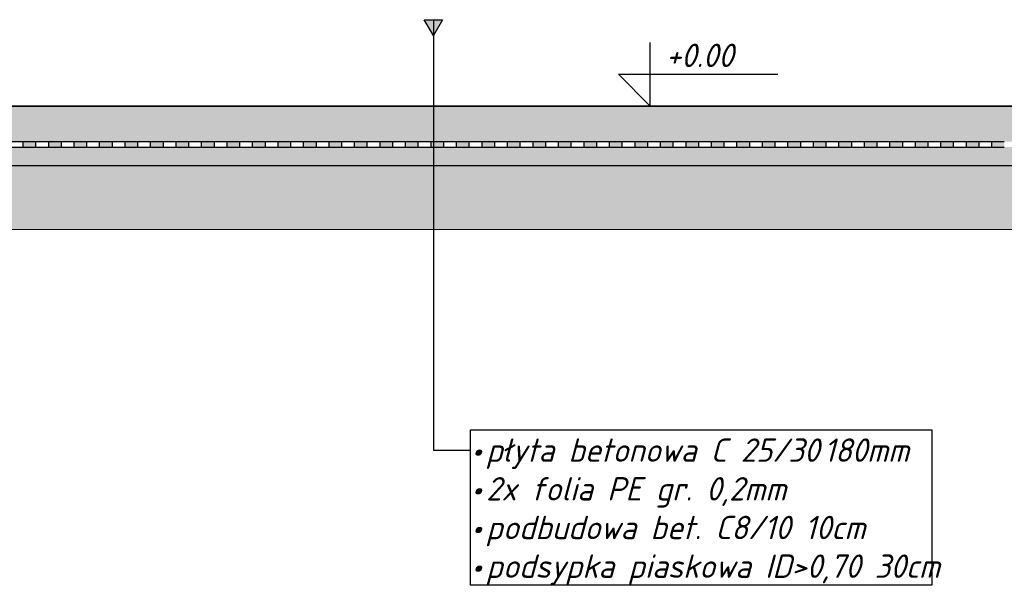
# Model space of a CAD drawing. Header units: millimetres. Extents: x -10352 to 14047, y -2253 to 9892.
# Tile 5 of 8: x 1847 to 6477, y -2253 to 407. Entities that reach past the tile are written whole.
import ezdxf

# ---------------------------------------------------------------- set-up
doc = ezdxf.new("R2010")
doc.units = ezdxf.units.MM
doc.linetypes.add('Kreska', pattern=[4, 2.5, -1.5])
for name, color, linetype, lineweight in [('A-DETL-GENF', 92, 'Continuous', 25), ('A-FLOR', 192, 'Continuous', 25), ('A-FLOR-MCUT', 51, 'Continuous', 25), ('A-FLOR-OVHD', 1, 'Kreska', 20), ('A-FLOR-PATT', 8, 'Continuous', 35), ('G-ANNO-DIMS', 111, 'Continuous', 20), ('G-ANNO-TEXT', 231, 'Continuous', 20)]:
    doc.layers.add(name, color=color, linetype=linetype, lineweight=lineweight)
doc.styles.add('GOST Common_I', font='GOST_Common Italic.ttf', dxfattribs={"height": 110})
pattern_1 = [(45, (-1913.88, 5171.7), (-35.921, 149.9703), [80.645, -80.645])]

# ---------------------------------------------------------------- blocks, each defined once
blk = doc.blocks.new('Detal powtarzalny - izolacja 1-V11-A')
at = {"layer": 'A-DETL-GENF'}
for points in [[(1862.3, -192.5), (1922.2, -192.5), (1922.2, -167.5), (1862.3, -167.5), (1862.3, -180)], [(1982.2, -192.5), (2042.1, -192.5), (2042.1, -167.5), (1982.2, -167.5), (1982.2, -180)], [(2102.1, -192.5), (2161.9, -192.5), (2161.9, -167.5), (2102.1, -167.5), (2102.1, -180)], [(2221.9, -192.5), (2281.8, -192.5), (2281.8, -167.5), (2221.9, -167.5), (2221.9, -180)], [(2341.8, -192.5), (2401.6, -192.5), (2401.6, -167.5), (2341.8, -167.5), (2341.8, -180)], [(2461.6, -192.5), (2521.5, -192.5), (2521.5, -167.5), (2461.6, -167.5), (2461.6, -180)], [(2581.5, -192.5), (2641.4, -192.5), (2641.4, -167.5), (2581.5, -167.5), (2581.5, -180)], [(2701.4, -192.5), (2761.2, -192.5), (2761.2, -167.5), (2701.4, -167.5), (2701.4, -180)], [(2821.2, -192.5), (2881.1, -192.5), (2881.1, -167.5), (2821.2, -167.5), (2821.2, -180)], [(2941.1, -192.5), (3000.9, -192.5), (3000.9, -167.5), (2941.1, -167.5), (2941.1, -180)], [(3060.9, -192.5), (3120.8, -192.5), (3120.8, -167.5), (3060.9, -167.5), (3060.9, -180)], [(3180.8, -192.5), (3240.7, -192.5), (3240.7, -167.5), (3180.8, -167.5), (3180.8, -180)], [(3300.7, -192.5), (3360.5, -192.5), (3360.5, -167.5), (3300.7, -167.5), (3300.7, -180)], [(3480.4, -192.5), (3480.4, -167.5), (3420.5, -167.5), (3420.5, -192.5)], [(3600.2, -192.5), (3600.2, -167.5), (3540.4, -167.5), (3540.4, -192.5)], [(3720.1, -192.5), (3720.1, -167.5), (3660.2, -167.5), (3660.2, -192.5)], [(3780.1, -192.5), (3839.9, -192.5), (3839.9, -167.5), (3780.1, -167.5), (3780.1, -180)], [(3899.9, -192.5), (3959.8, -192.5), (3959.8, -167.5), (3899.9, -167.5), (3899.9, -180)], [(4019.8, -192.5), (4079.7, -192.5), (4079.7, -167.5), (4019.8, -167.5), (4019.8, -180)], [(4139.7, -192.5), (4199.5, -192.5), (4199.5, -167.5), (4139.7, -167.5), (4139.7, -180)], [(4259.5, -192.5), (4319.4, -192.5), (4319.4, -167.5), (4259.5, -167.5), (4259.5, -180)], [(4379.4, -192.5), (4439.2, -192.5), (4439.2, -167.5), (4379.4, -167.5), (4379.4, -180)], [(4499.2, -192.5), (4559.1, -192.5), (4559.1, -167.5), (4499.2, -167.5), (4499.2, -180)], [(4619.1, -192.5), (4679, -192.5), (4679, -167.5), (4619.1, -167.5), (4619.1, -180)], [(4739, -192.5), (4798.8, -192.5), (4798.8, -167.5), (4739, -167.5), (4739, -180)], [(4858.8, -192.5), (4918.7, -192.5), (4918.7, -167.5), (4858.8, -167.5), (4858.8, -180)], [(4978.7, -192.5), (5038.5, -192.5), (5038.5, -167.5), (4978.7, -167.5), (4978.7, -180)], [(5098.5, -192.5), (5158.4, -192.5), (5158.4, -167.5), (5098.5, -167.5), (5098.5, -180)], [(5218.4, -192.5), (5278.3, -192.5), (5278.3, -167.5), (5218.4, -167.5), (5218.4, -180)], [(5338.3, -192.5), (5398.1, -192.5), (5398.1, -167.5), (5338.3, -167.5), (5338.3, -180)], [(5458.1, -192.5), (5518, -192.5), (5518, -167.5), (5458.1, -167.5), (5458.1, -180)], [(5578, -192.5), (5637.8, -192.5), (5637.8, -167.5), (5578, -167.5), (5578, -180)], [(5697.8, -192.5), (5757.7, -192.5), (5757.7, -167.5), (5697.8, -167.5), (5697.8, -180)], [(5817.7, -192.5), (5877.6, -192.5), (5877.6, -167.5), (5817.7, -167.5), (5817.7, -180)], [(5997.4, -192.5), (5997.4, -167.5), (5937.6, -167.5), (5937.6, -192.5)], [(6117.3, -192.5), (6117.3, -167.5), (6057.4, -167.5), (6057.4, -192.5)], [(6237.1, -192.5), (6237.1, -167.5), (6177.3, -167.5), (6177.3, -192.5)], [(6297.1, -192.5), (6357, -192.5), (6357, -167.5), (6297.1, -167.5), (6297.1, -180)], [(6417, -192.5), (6476.8, -192.5), (6476.8, -167.5), (6417, -167.5), (6417, -180)]]:
    blk.add_hatch(color=256, dxfattribs=at).paths.add_polyline_path(points, flags=0)
for p, q in [((1862.3, -167.5), (1802.3, -167.5)), ((1862.3, -167.5), (1862.3, -192.5)), ((1922.2, -167.5), (1862.3, -167.5)), ((1982.2, -167.5), (1922.2, -167.5)), ((1922.2, -167.5), (1922.2, -192.5)), ((1982.2, -167.5), (1982.2, -192.5)), ((2042.1, -167.5), (1982.2, -167.5)), ((2102.1, -167.5), (2042.1, -167.5)), ((2042.1, -167.5), (2042.1, -192.5)), ((2102.1, -167.5), (2102.1, -192.5)), ((2161.9, -167.5), (2102.1, -167.5)), ((2221.9, -167.5), (2161.9, -167.5)), ((2161.9, -167.5), (2161.9, -192.5)), ((2221.9, -167.5), (2221.9, -192.5)), ((2281.8, -167.5), (2221.9, -167.5)), ((2341.8, -167.5), (2281.8, -167.5)), ((2281.8, -167.5), (2281.8, -192.5)), ((2341.8, -167.5), (2341.8, -192.5)), ((2401.6, -167.5), (2341.8, -167.5)), ((2461.6, -167.5), (2401.6, -167.5)), ((2401.6, -167.5), (2401.6, -192.5)), ((2461.6, -167.5), (2461.6, -192.5)), ((2521.5, -167.5), (2461.6, -167.5)), ((2581.5, -167.5), (2521.5, -167.5)), ((2521.5, -167.5), (2521.5, -192.5)), ((2581.5, -167.5), (2581.5, -192.5)), ((2641.4, -167.5), (2581.5, -167.5)), ((2701.4, -167.5), (2641.4, -167.5)), ((2641.4, -167.5), (2641.4, -192.5)), ((2701.4, -167.5), (2701.4, -192.5)), ((2761.2, -167.5), (2701.4, -167.5)), ((2821.2, -167.5), (2761.2, -167.5)), ((2761.2, -167.5), (2761.2, -192.5)), ((2821.2, -167.5), (2821.2, -192.5)), ((2881.1, -167.5), (2821.2, -167.5)), ((2941.1, -167.5), (2881.1, -167.5)), ((2881.1, -167.5), (2881.1, -192.5)), ((2941.1, -167.5), (2941.1, -192.5)), ((3000.9, -167.5), (2941.1, -167.5)), ((3060.9, -167.5), (3000.9, -167.5)), ((3000.9, -167.5), (3000.9, -192.5)), ((3060.9, -167.5), (3060.9, -192.5)), ((3120.8, -167.5), (3060.9, -167.5)), ((3180.8, -167.5), (3120.8, -167.5)), ((3120.8, -167.5), (3120.8, -192.5)), ((3180.8, -167.5), (3180.8, -192.5)), ((3240.7, -167.5), (3180.8, -167.5)), ((3300.7, -167.5), (3240.7, -167.5)), ((3240.7, -167.5), (3240.7, -192.5)), ((3300.7, -167.5), (3300.7, -192.5)), ((3360.5, -167.5), (3300.7, -167.5)), ((3420.5, -167.5), (3360.5, -167.5)), ((3360.5, -167.5), (3360.5, -192.5)), ((3420.5, -167.5), (3420.5, -192.5)), ((3480.4, -167.5), (3420.5, -167.5)), ((3540.4, -167.5), (3480.4, -167.5)), ((3480.4, -167.5), (3480.4, -192.5)), ((3540.4, -167.5), (3540.4, -192.5)), ((3600.2, -167.5), (3540.4, -167.5)), ((3660.2, -167.5), (3600.2, -167.5)), ((3600.2, -167.5), (3600.2, -192.5)), ((3660.2, -167.5), (3660.2, -192.5)), ((3720.1, -167.5), (3660.2, -167.5)), ((3780.1, -167.5), (3720.1, -167.5)), ((3720.1, -167.5), (3720.1, -192.5)), ((3780.1, -167.5), (3780.1, -192.5)), ((3839.9, -167.5), (3780.1, -167.5)), ((3899.9, -167.5), (3839.9, -167.5)), ((3839.9, -167.5), (3839.9, -192.5)), ((3899.9, -167.5), (3899.9, -192.5)), ((3959.8, -167.5), (3899.9, -167.5)), ((4019.8, -167.5), (3959.8, -167.5)), ((3959.8, -167.5), (3959.8, -192.5)), ((4019.8, -167.5), (4019.8, -192.5)), ((4079.7, -167.5), (4019.8, -167.5)), ((4139.7, -167.5), (4079.7, -167.5)), ((4079.7, -167.5), (4079.7, -192.5)), ((4139.7, -167.5), (4139.7, -192.5)), ((4199.5, -167.5), (4139.7, -167.5)), ((4259.5, -167.5), (4199.5, -167.5)), ((4199.5, -167.5), (4199.5, -192.5)), ((4259.5, -167.5), (4259.5, -192.5)), ((4319.4, -167.5), (4259.5, -167.5)), ((4379.4, -167.5), (4319.4, -167.5)), ((4319.4, -167.5), (4319.4, -192.5)), ((4379.4, -167.5), (4379.4, -192.5)), ((4439.2, -167.5), (4379.4, -167.5)), ((4499.2, -167.5), (4439.2, -167.5)), ((4439.2, -167.5), (4439.2, -192.5)), ((4499.2, -167.5), (4499.2, -192.5)), ((4559.1, -167.5), (4499.2, -167.5)), ((4619.1, -167.5), (4559.1, -167.5)), ((4559.1, -167.5), (4559.1, -192.5)), ((4619.1, -167.5), (4619.1, -192.5)), ((4679, -167.5), (4619.1, -167.5)), ((4739, -167.5), (4679, -167.5)), ((4679, -167.5), (4679, -192.5)), ((4739, -167.5), (4739, -192.5)), ((4798.8, -167.5), (4739, -167.5)), ((4858.8, -167.5), (4798.8, -167.5)), ((4798.8, -167.5), (4798.8, -192.5)), ((4858.8, -167.5), (4858.8, -192.5)), ((4918.7, -167.5), (4858.8, -167.5)), ((4978.7, -167.5), (4918.7, -167.5)), ((4918.7, -167.5), (4918.7, -192.5)), ((4978.7, -167.5), (4978.7, -192.5)), ((5038.5, -167.5), (4978.7, -167.5)), ((5098.5, -167.5), (5038.5, -167.5)), ((5038.5, -167.5), (5038.5, -192.5)), ((5098.5, -167.5), (5098.5, -192.5)), ((5158.4, -167.5), (5098.5, -167.5)), ((5218.4, -167.5), (5158.4, -167.5)), ((5158.4, -167.5), (5158.4, -192.5)), ((5218.4, -167.5), (5218.4, -192.5)), ((5278.3, -167.5), (5218.4, -167.5)), ((5338.3, -167.5), (5278.3, -167.5)), ((5278.3, -167.5), (5278.3, -192.5)), ((5338.3, -167.5), (5338.3, -192.5)), ((5398.1, -167.5), (5338.3, -167.5)), ((5458.1, -167.5), (5398.1, -167.5)), ((5398.1, -167.5), (5398.1, -192.5)), ((5458.1, -167.5), (5458.1, -192.5)), ((5518, -167.5), (5458.1, -167.5)), ((5578, -167.5), (5518, -167.5)), ((5518, -167.5), (5518, -192.5)), ((5578, -167.5), (5578, -192.5)), ((5637.8, -167.5), (5578, -167.5)), ((5697.8, -167.5), (5637.8, -167.5)), ((5637.8, -167.5), (5637.8, -192.5)), ((5697.8, -167.5), (5697.8, -192.5)), ((5757.7, -167.5), (5697.8, -167.5)), ((5817.7, -167.5), (5757.7, -167.5)), ((5757.7, -167.5), (5757.7, -192.5)), ((5817.7, -167.5), (5817.7, -192.5)), ((5877.6, -167.5), (5817.7, -167.5)), ((5937.6, -167.5), (5877.6, -167.5)), ((5877.6, -167.5), (5877.6, -192.5)), ((5937.6, -167.5), (5937.6, -192.5)), ((5997.4, -167.5), (5937.6, -167.5)), ((6057.4, -167.5), (5997.4, -167.5)), ((5997.4, -167.5), (5997.4, -192.5)), ((6057.4, -167.5), (6057.4, -192.5)), ((6117.3, -167.5), (6057.4, -167.5)), ((6177.3, -167.5), (6117.3, -167.5)), ((6117.3, -167.5), (6117.3, -192.5)), ((6177.3, -167.5), (6177.3, -192.5)), ((6237.1, -167.5), (6177.3, -167.5)), ((6297.1, -167.5), (6237.1, -167.5)), ((6237.1, -167.5), (6237.1, -192.5)), ((6297.1, -167.5), (6297.1, -192.5)), ((6357, -167.5), (6297.1, -167.5)), ((6417, -167.5), (6357, -167.5)), ((6357, -167.5), (6357, -192.5)), ((6417, -167.5), (6417, -192.5)), ((6476.8, -167.5), (6417, -167.5)), ((1802.3, -192.5), (1862.3, -192.5)), ((1862.3, -192.5), (1922.2, -192.5)), ((1922.2, -192.5), (1982.2, -192.5)), ((1982.2, -192.5), (2042.1, -192.5)), ((2042.1, -192.5), (2102.1, -192.5)), ((2102.1, -192.5), (2161.9, -192.5)), ((2161.9, -192.5), (2221.9, -192.5)), ((2221.9, -192.5), (2281.8, -192.5)), ((2281.8, -192.5), (2341.8, -192.5)), ((2341.8, -192.5), (2401.6, -192.5)), ((2401.6, -192.5), (2461.6, -192.5)), ((2461.6, -192.5), (2521.5, -192.5)), ((2521.5, -192.5), (2581.5, -192.5)), ((2581.5, -192.5), (2641.4, -192.5)), ((2641.4, -192.5), (2701.4, -192.5)), ((2701.4, -192.5), (2761.2, -192.5)), ((2761.2, -192.5), (2821.2, -192.5)), ((2821.2, -192.5), (2881.1, -192.5)), ((2881.1, -192.5), (2941.1, -192.5)), ((2941.1, -192.5), (3000.9, -192.5)), ((3000.9, -192.5), (3060.9, -192.5)), ((3060.9, -192.5), (3120.8, -192.5)), ((3120.8, -192.5), (3180.8, -192.5)), ((3180.8, -192.5), (3240.7, -192.5)), ((3240.7, -192.5), (3300.7, -192.5)), ((3300.7, -192.5), (3360.5, -192.5)), ((3360.5, -192.5), (3420.5, -192.5)), ((3420.5, -192.5), (3480.4, -192.5)), ((3480.4, -192.5), (3540.4, -192.5)), ((3540.4, -192.5), (3600.2, -192.5)), ((3600.2, -192.5), (3660.2, -192.5)), ((3660.2, -192.5), (3720.1, -192.5)), ((3720.1, -192.5), (3780.1, -192.5)), ((3780.1, -192.5), (3839.9, -192.5)), ((3839.9, -192.5), (3899.9, -192.5)), ((3899.9, -192.5), (3959.8, -192.5)), ((3959.8, -192.5), (4019.8, -192.5)), ((4019.8, -192.5), (4079.7, -192.5)), ((4079.7, -192.5), (4139.7, -192.5)), ((4139.7, -192.5), (4199.5, -192.5)), ((4199.5, -192.5), (4259.5, -192.5)), ((4259.5, -192.5), (4319.4, -192.5)), ((4319.4, -192.5), (4379.4, -192.5)), ((4379.4, -192.5), (4439.2, -192.5)), ((4439.2, -192.5), (4499.2, -192.5)), ((4499.2, -192.5), (4559.1, -192.5)), ((4559.1, -192.5), (4619.1, -192.5)), ((4619.1, -192.5), (4679, -192.5)), ((4679, -192.5), (4739, -192.5)), ((4739, -192.5), (4798.8, -192.5)), ((4798.8, -192.5), (4858.8, -192.5)), ((4858.8, -192.5), (4918.7, -192.5)), ((4918.7, -192.5), (4978.7, -192.5)), ((4978.7, -192.5), (5038.5, -192.5)), ((5038.5, -192.5), (5098.5, -192.5)), ((5098.5, -192.5), (5158.4, -192.5)), ((5158.4, -192.5), (5218.4, -192.5)), ((5218.4, -192.5), (5278.3, -192.5)), ((5278.3, -192.5), (5338.3, -192.5)), ((5338.3, -192.5), (5398.1, -192.5)), ((5398.1, -192.5), (5458.1, -192.5)), ((5458.1, -192.5), (5518, -192.5)), ((5518, -192.5), (5578, -192.5)), ((5578, -192.5), (5637.8, -192.5)), ((5637.8, -192.5), (5697.8, -192.5)), ((5697.8, -192.5), (5757.7, -192.5)), ((5757.7, -192.5), (5817.7, -192.5)), ((5817.7, -192.5), (5877.6, -192.5)), ((5877.6, -192.5), (5937.6, -192.5)), ((5937.6, -192.5), (5997.4, -192.5)), ((5997.4, -192.5), (6057.4, -192.5)), ((6057.4, -192.5), (6117.3, -192.5)), ((6117.3, -192.5), (6177.3, -192.5)), ((6177.3, -192.5), (6237.1, -192.5)), ((6237.1, -192.5), (6297.1, -192.5)), ((6297.1, -192.5), (6357, -192.5)), ((6357, -192.5), (6417, -192.5)), ((6417, -192.5), (6476.8, -192.5))]:
    blk.add_line(p, q, dxfattribs=at)
at = {"layer": 'A-DETL-GENF', "lineweight": 20}
for p, q in [((1922.2, -167.5), (1802.3, -167.5)), ((2042.1, -167.5), (1922.2, -167.5)), ((1922.2, -192.5), (1922.2, -167.5)), ((2161.9, -167.5), (2042.1, -167.5)), ((2042.1, -192.5), (2042.1, -167.5)), ((2281.8, -167.5), (2161.9, -167.5)), ((2161.9, -192.5), (2161.9, -167.5)), ((2401.6, -167.5), (2281.8, -167.5)), ((2281.8, -192.5), (2281.8, -167.5)), ((2521.5, -167.5), (2401.6, -167.5)), ((2401.6, -192.5), (2401.6, -167.5)), ((2641.4, -167.5), (2521.5, -167.5)), ((2521.5, -192.5), (2521.5, -167.5)), ((2761.2, -167.5), (2641.4, -167.5)), ((2641.4, -192.5), (2641.4, -167.5)), ((2881.1, -167.5), (2761.2, -167.5)), ((2761.2, -192.5), (2761.2, -167.5)), ((3000.9, -167.5), (2881.1, -167.5)), ((2881.1, -192.5), (2881.1, -167.5)), ((3120.8, -167.5), (3000.9, -167.5)), ((3000.9, -192.5), (3000.9, -167.5)), ((3240.7, -167.5), (3120.8, -167.5)), ((3120.8, -192.5), (3120.8, -167.5)), ((3360.5, -167.5), (3240.7, -167.5)), ((3240.7, -192.5), (3240.7, -167.5)), ((3480.4, -167.5), (3360.5, -167.5)), ((3360.5, -192.5), (3360.5, -167.5)), ((3600.2, -167.5), (3480.4, -167.5)), ((3480.4, -192.5), (3480.4, -167.5)), ((3720.1, -167.5), (3600.2, -167.5)), ((3600.2, -192.5), (3600.2, -167.5)), ((3839.9, -167.5), (3720.1, -167.5)), ((3720.1, -192.5), (3720.1, -167.5)), ((3959.8, -167.5), (3839.9, -167.5)), ((3839.9, -192.5), (3839.9, -167.5)), ((4079.7, -167.5), (3959.8, -167.5)), ((3959.8, -192.5), (3959.8, -167.5)), ((4199.5, -167.5), (4079.7, -167.5)), ((4079.7, -192.5), (4079.7, -167.5)), ((4319.4, -167.5), (4199.5, -167.5)), ((4199.5, -192.5), (4199.5, -167.5)), ((4439.2, -167.5), (4319.4, -167.5)), ((4319.4, -192.5), (4319.4, -167.5)), ((4559.1, -167.5), (4439.2, -167.5)), ((4439.2, -192.5), (4439.2, -167.5)), ((4679, -167.5), (4559.1, -167.5)), ((4559.1, -192.5), (4559.1, -167.5)), ((4798.8, -167.5), (4679, -167.5)), ((4679, -192.5), (4679, -167.5)), ((4918.7, -167.5), (4798.8, -167.5)), ((4798.8, -192.5), (4798.8, -167.5)), ((5038.5, -167.5), (4918.7, -167.5)), ((4918.7, -192.5), (4918.7, -167.5)), ((5158.4, -167.5), (5038.5, -167.5)), ((5038.5, -192.5), (5038.5, -167.5)), ((5278.3, -167.5), (5158.4, -167.5)), ((5158.4, -192.5), (5158.4, -167.5)), ((5398.1, -167.5), (5278.3, -167.5)), ((5278.3, -192.5), (5278.3, -167.5)), ((5518, -167.5), (5398.1, -167.5)), ((5398.1, -192.5), (5398.1, -167.5)), ((5637.8, -167.5), (5518, -167.5)), ((5518, -192.5), (5518, -167.5)), ((5757.7, -167.5), (5637.8, -167.5)), ((5637.8, -192.5), (5637.8, -167.5)), ((5877.6, -167.5), (5757.7, -167.5)), ((5757.7, -192.5), (5757.7, -167.5)), ((5997.4, -167.5), (5877.6, -167.5)), ((5877.6, -192.5), (5877.6, -167.5)), ((6117.3, -167.5), (5997.4, -167.5)), ((5997.4, -192.5), (5997.4, -167.5)), ((6237.1, -167.5), (6117.3, -167.5)), ((6117.3, -192.5), (6117.3, -167.5)), ((6357, -167.5), (6237.1, -167.5)), ((6237.1, -192.5), (6237.1, -167.5)), ((6476.8, -167.5), (6357, -167.5)), ((6357, -192.5), (6357, -167.5)), ((1922.2, -192.5), (1802.3, -192.5)), ((2042.1, -192.5), (1922.2, -192.5)), ((2161.9, -192.5), (2042.1, -192.5)), ((2281.8, -192.5), (2161.9, -192.5)), ((2401.6, -192.5), (2281.8, -192.5)), ((2521.5, -192.5), (2401.6, -192.5)), ((2641.4, -192.5), (2521.5, -192.5)), ((2761.2, -192.5), (2641.4, -192.5)), ((2881.1, -192.5), (2761.2, -192.5)), ((3000.9, -192.5), (2881.1, -192.5)), ((3120.8, -192.5), (3000.9, -192.5)), ((3240.7, -192.5), (3120.8, -192.5)), ((3360.5, -192.5), (3240.7, -192.5)), ((3480.4, -192.5), (3360.5, -192.5)), ((3600.2, -192.5), (3480.4, -192.5)), ((3720.1, -192.5), (3600.2, -192.5)), ((3839.9, -192.5), (3720.1, -192.5)), ((3959.8, -192.5), (3839.9, -192.5)), ((4079.7, -192.5), (3959.8, -192.5)), ((4199.5, -192.5), (4079.7, -192.5)), ((4319.4, -192.5), (4199.5, -192.5)), ((4439.2, -192.5), (4319.4, -192.5)), ((4559.1, -192.5), (4439.2, -192.5)), ((4679, -192.5), (4559.1, -192.5)), ((4798.8, -192.5), (4679, -192.5)), ((4918.7, -192.5), (4798.8, -192.5)), ((5038.5, -192.5), (4918.7, -192.5)), ((5158.4, -192.5), (5038.5, -192.5)), ((5278.3, -192.5), (5158.4, -192.5)), ((5398.1, -192.5), (5278.3, -192.5)), ((5518, -192.5), (5398.1, -192.5)), ((5637.8, -192.5), (5518, -192.5)), ((5757.7, -192.5), (5637.8, -192.5)), ((5877.6, -192.5), (5757.7, -192.5)), ((5997.4, -192.5), (5877.6, -192.5)), ((6117.3, -192.5), (5997.4, -192.5)), ((6237.1, -192.5), (6117.3, -192.5)), ((6357, -192.5), (6237.1, -192.5)), ((6476.8, -192.5), (6357, -192.5))]:
    blk.add_line(p, q, dxfattribs=at)
blk = doc.blocks.new('Rzędne punktów - Etyk_Wymiar punktowy_Rzedna - Wnętrze-1052920-A')
at = {"layer": 'G-ANNO-DIMS', "lineweight": 25}
for p, q in [((-9719.5, 8658.7), (-9719.5, 8958.7)), ((-9569.5, 8808.7), (-10319.5, 8808.7)), ((-9719.5, 8658.7), (-9569.5, 8808.7))]:
    blk.add_line(p, q, dxfattribs=at)

msp = doc.modelspace()

# ---------------------------------------------------------------- hatches: boundary and pattern name
at = {"layer": 'A-FLOR-PATT', "lineweight": 20}
h = msp.add_hatch(dxfattribs=at)
h.set_pattern_fill('FP_4', color=256, style=0, pattern_type=2)
h.set_pattern_definition(pattern_1)
h.paths.add_polyline_path([(9353.6, -180), (9364.8, -180), (9364.8, 0), (9347.3, 0), (9347.3, -167.5), (9353.6, -167.5)], flags=0)
h.paths.add_polyline_path([(-7833.9, -180), (-7826.4, -180), (-7826.4, 0), (-7833.9, 0)], flags=0)
h.paths.add_polyline_path([(-7801.4, -180), (-7786.4, -180), (-7786.4, -167.5), (9322.3, -167.5), (9322.3, 0), (-7801.4, 0), (-7801.4, -176)], flags=0)
h = msp.add_hatch(dxfattribs=at)
h.set_pattern_fill('FP_4', color=256, style=0, pattern_type=2)
h.set_pattern_definition(pattern_1)
h.paths.add_polyline_path([(8874.2, -280), (9322.3, -280), (9322.3, -192.5), (-7786.4, -192.5), (-7786.4, -180), (-7801.4, -180), (-7801.4, -280), (8874, -280)], flags=0)
h.paths.add_polyline_path([(-7833.9, -280), (-7826.4, -280), (-7826.4, -180), (-7833.9, -180)], flags=0)
h.paths.add_polyline_path([(9353.6, -280), (9364.8, -280), (9364.8, -180), (9353.6, -180), (9353.6, -192.5), (9347.3, -192.5), (9347.3, -280)], flags=0)
h = msp.add_hatch(dxfattribs=at)
h.set_pattern_fill('FP_3', color=256, style=0, pattern_type=2)
h.set_pattern_definition([(50, (-1913.88, 5171.7), (91.09195, -7.9692), [9.525, -104.775]), (355, (-1913.88, 5171.7), (-17.6212, 95.5283), [7.62, -83.82]), (100.451, (-1906.29, 5171.04), (73.47134, 87.55785), [8.095, -89.045]), (46.184, (-1913.88, 5197.1), (135.5398, -21.0213), [14.288, -157.163]), (96.636, (-1902.58, 5195.35), (118.7017, 123.7142), [12.143, -133.568]), (351.184, (-1913.88, 5197.1), (118.7029, 123.713), [11.43, -125.73]), (21, (-1901.18, 5190.75), (75.80726, -51.1323), [9.525, -104.775]), (326, (-1901.18, 5190.75), (30.9012, 92.0939), [7.62, -83.82]), (71.451, (-1894.86, 5186.49), (106.7084, 40.9602), [8.095, -89.045]), (37.5, (-1913.877, 5171.7), (1.54416, 42.27754), [1.676, -81.128, 1.676, -83.414, -84.137]), (37.5, (-1913.877, 5171.7), (1.54416, 42.27754), [-167.894, 1.676, -82.461]), (7.5, (-1913.877, 5171.7), (33.40972, 50.09037), [1.676, -46.838, 1.676, -79.223, -32.067]), (7.5, (-1913.877, 5171.7), (33.40972, 50.09037), [-129.413, 1.676, -30.391]), (327.5, (-1942.198, 5171.7), (67.79551, -2.864035), [1.676, -30.074, 1.676, -97.384, -131.445]), (327.5, (-1942.198, 5171.7), (67.79551, -2.864035), [-130.81, 1.676, -129.769]), (317.5, (-1954.9, 5171.7), (74.06478, 12.71375), [1.676, -39.599, 1.676, -64.11, -93.345]), (317.5, (-1954.9, 5171.7), (74.06478, 12.71375), [-107.061, 1.676, -91.669])])
h.paths.add_polyline_path([(-7833.9, -580), (-7826.4, -580), (-7826.4, -280), (-7833.9, -280), (-7833.9, -524)], flags=0)
h.paths.add_polyline_path([(-6591.6, -580), (9322.3, -580), (9322.3, -280), (-7801.4, -280), (-7801.4, -580)], flags=0)
h.paths.add_polyline_path([(9347.3, -580), (9364.8, -580), (9364.8, -280), (9347.3, -280), (9347.3, -524)], flags=0)
at = {"layer": 'G-ANNO-TEXT', "lineweight": 25}
msp.add_hatch(color=7, dxfattribs=at).paths.add_polyline_path([(3835.9, 406.7), (3792.6, 331.7), (3749.3, 406.7)], flags=0)

# ---------------------------------------------------------------- linework, layer by layer
at = {"layer": 'A-FLOR', "lineweight": 35}
msp.add_line((9322.3, 0), (-7801.4, 0), dxfattribs=at)
at = {"layer": 'A-FLOR-MCUT'}
msp.add_line((9322.3, -280), (-7801.4, -280), dxfattribs=at)
at = {"layer": 'A-FLOR-OVHD'}
msp.add_line((-7801.4, -580), (9322.3, -580), dxfattribs=at)
at = {"layer": 'G-ANNO-DIMS', "lineweight": 25}
for p, q in [((4920.3, 0), (4812.3, 0)), ((5028.3, 0), (4920.3, 0))]:
    msp.add_line(p, q, dxfattribs=at)
at = {"layer": 'G-ANNO-TEXT', "color": 7, "lineweight": 25}
for p, q in [((3792.6, 331.7), (3749.3, 406.7)), ((3749.3, 406.7), (3835.9, 406.7)), ((3835.9, 406.7), (3792.6, 331.7)), ((3792.6, 406.7), (3792.6, -1617.7)), ((3792.6, -1617.7), (3966.4, -1617.7))]:
    msp.add_line(p, q, dxfattribs=at)
at = {"layer": 'G-ANNO-TEXT', "color": 7, "lineweight": 25, "flags": 128}
msp.add_lwpolyline([(3966.4, -1522.2), (6136.1, -1522.2), (6136.1, -2253.4), (3966.4, -2253.4)], close=True, dxfattribs=at)

# ---------------------------------------------------------------- block references
at = {"layer": 'A-DETL-GENF'}
msp.add_blockref('Detal powtarzalny - izolacja 1-V11-A', (0, 0), dxfattribs=at)
at = {"layer": 'G-ANNO-DIMS', "lineweight": 25, "extrusion": (0, 0, -1)}
msp.add_blockref('Rzędne punktów - Etyk_Wymiar punktowy_Rzedna - Wnętrze-1052920-A', (4907.2, -8658.7), dxfattribs=at)

# ---------------------------------------------------------------- texts
at = {"layer": 'G-ANNO-TEXT', "color": 7, "lineweight": 25, "char_height": 110, "attachment_point": 1, "style": 'GOST Common_I'}
for s, insert, width in [('łyta betonowa ', (4116.8, -1562.7), 1186.497), ('C 25/30 ', (5095.8, -1562.7), 645.358), ('180mm', (5628.3, -1562.7), 493.038), ('\\fGOST Common|b0|i1|c238|p34|;•', (3968, -1562.7), 88.173), ('\\fGOST Common|b0|i1|c238|p34|;p', (4040.8, -1562.7), 92.194), ('2x folia PE gr. 0,2mm', (4040.8, -1744.6), 1611.392), ('\\fGOST Common|b0|i1|c238|p34|;•', (3968, -1744.6), 88.173), ('podbudowa bet. C8/10 10cm', (4040.8, -1926.5), 2092.404), ('\\fGOST Common|b0|i1|c238|p34|;•', (3968, -1926.5), 88.173), ('podsypka piaskowa ID>0,70 30cm', (4040.8, -2108.4), 2533.332), ('\\fGOST Common|b0|i1|c238|p34|;•', (3968, -2108.4), 88.173)]:
    msp.add_mtext(s, dxfattribs=dict(at, insert=insert, width=width))

# ---------------------------------------------------------------- next in the draw order: texts
at = {"layer": 'G-ANNO-DIMS', "lineweight": 25, "insert": (4885.8, 293.8), "char_height": 110, "width": 423.481, "attachment_point": 1, "line_spacing_factor": 1.022761, "style": 'GOST Common_I', "bg_fill": 3, "box_fill_scale": 1.25, "bg_fill_color": 256, "bg_fill_true_color": 13158600, "bg_fill_transparency": 0}
msp.add_mtext('+0.00', dxfattribs=at)

doc.saveas('drawing.dxf')
